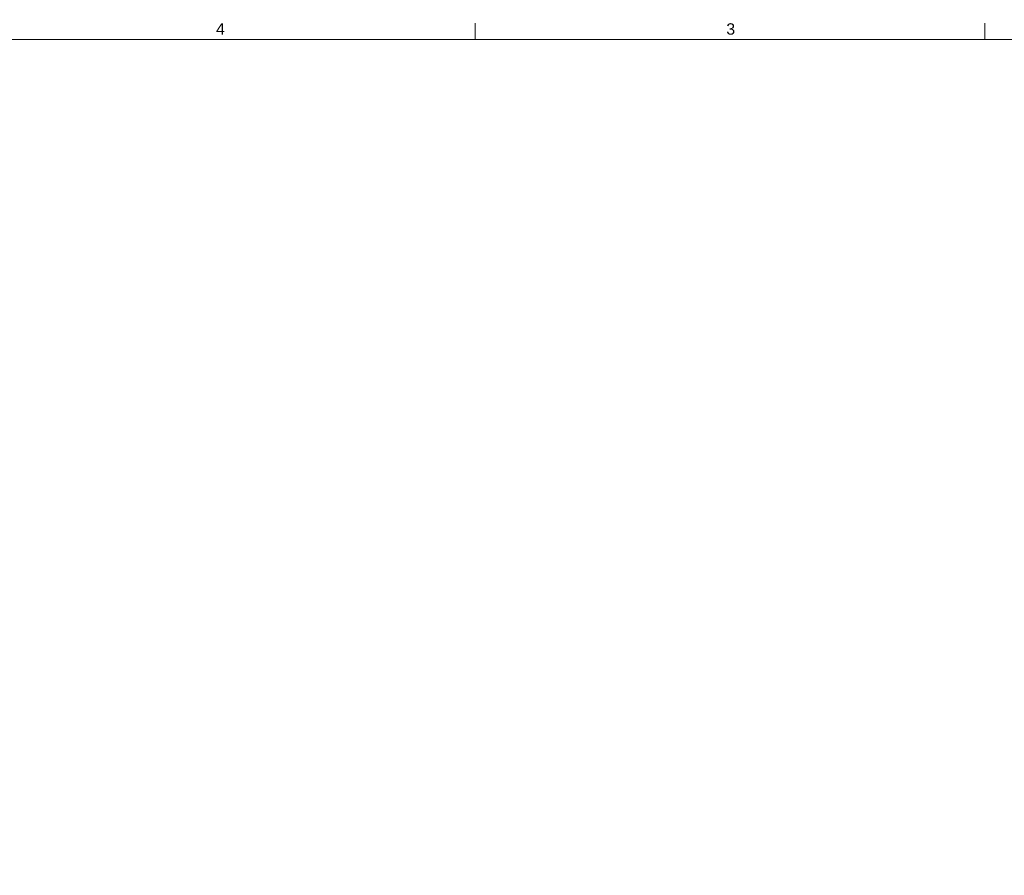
# Model space of a CAD drawing. Header units: inches. Extents: x 0 to 110, y 2 to 70.
# Tile 120 of 129: x 57 to 83, y 46 to 69. Entities that reach past the tile are written whole.
import ezdxf

# ---------------------------------------------------------------- set-up
doc = ezdxf.new("R2010")
doc.units = ezdxf.units.IN
doc.header["$LTSCALE"] = 3.25
doc.header["$MEASUREMENT"] = 0
doc.layers.add('Border (ANSI)', color=7, linetype='Continuous', lineweight=9)
doc.styles.add('Note Text (ANSI)', font='arial.ttf')

# ---------------------------------------------------------------- blocks, each defined once
blk = doc.blocks.new('Borders Default Border')
at = {"layer": 'Border (ANSI)'}
for p, q in [((21.25, 21), (21.25, 21.135)), ((25.5, 21), (25.5, 21.135))]:
    blk.add_line(p, q, dxfattribs=at)
at = {"layer": 'Border (ANSI)', "flags": 128}
blk.add_lwpolyline([(0.5, 1), (0.5, 21), (33.5, 21), (33.5, 1), (0.5, 1)], dxfattribs=at)
at = {"layer": 'Border (ANSI)', "char_height": 0.095, "attachment_point": 7, "style": 'Note Text (ANSI)'}
for s, insert in [('4', (19.0899, 21.04)), ('3', (23.344, 21.0384))]:
    blk.add_mtext(s, dxfattribs=dict(at, insert=insert))

msp = doc.modelspace()

# ---------------------------------------------------------------- block references
at = {"xscale": 3.25, "yscale": 3.25, "zscale": 3.25}
msp.add_blockref('Borders Default Border', (0, 0), dxfattribs=at)

doc.saveas('drawing.dxf')
